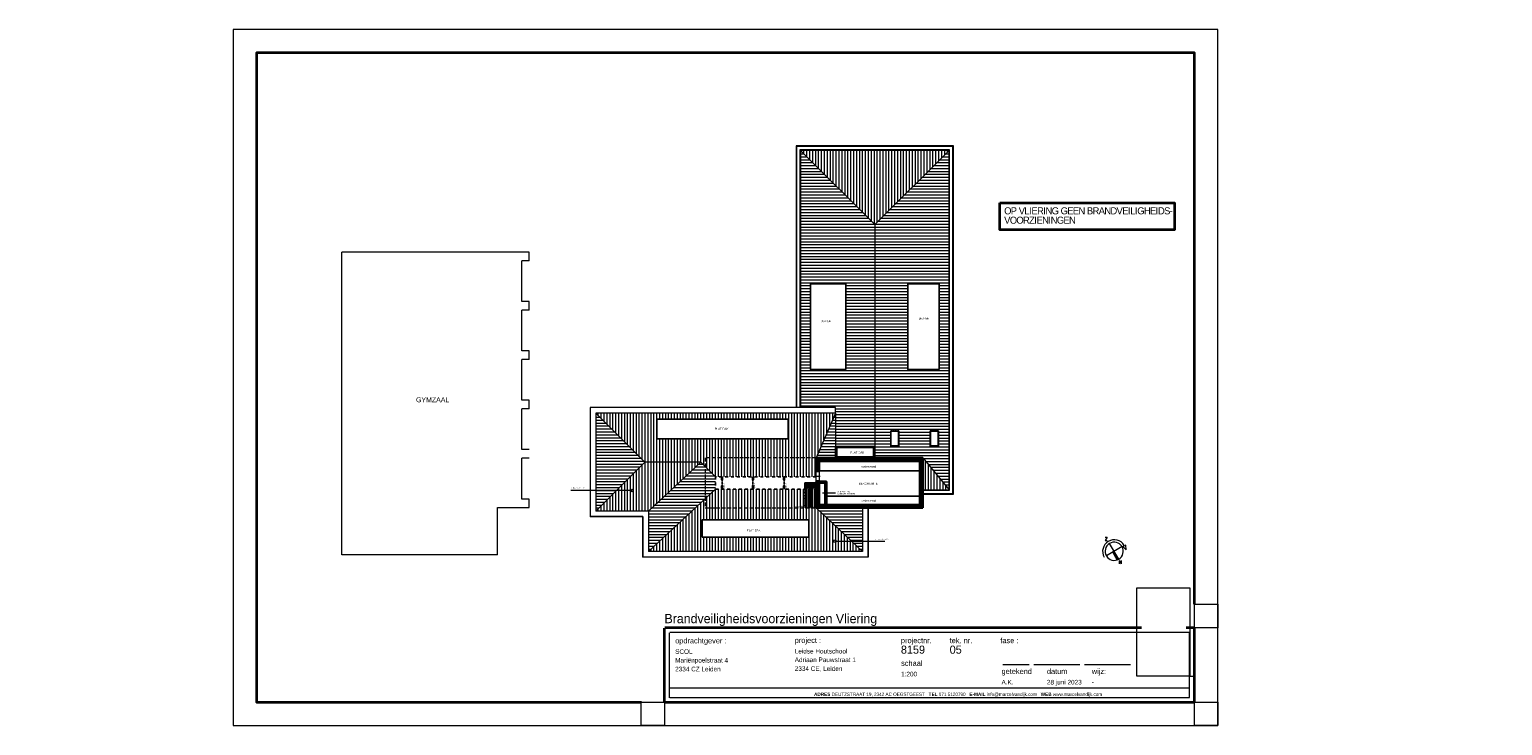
# Model space of a CAD drawing. Header units: millimetres. Extents: x 0 to 10560344, y -63228 to 177747.
# Tile 119 of 126: x 232478 to 358132, y -23315 to 36085. Entities that reach past the tile are written whole.
import ezdxf

# ---------------------------------------------------------------- set-up
doc = ezdxf.new("R2010")
doc.units = ezdxf.units.MM
for name, pattern in [('DASHDOT2', [0.5, 0.25, -0.125, 0, -0.125]), ('DASHED2', [0.375, 0.25, -0.125]), ('HIDDEN', [9.525, 6.35, -3.175]), ('OGLT2', [5, 2.5, -2.5])]:
    doc.linetypes.add(name, pattern=pattern)
for name, color, linetype, lineweight in [('..BAS018', 1, 'Continuous', 18), ('005', 9, 'Continuous', 5), ('008', 8, 'Continuous', 9), ('013', 220, 'Continuous', 13), ('018', 1, 'Continuous', 18), ('025', 7, 'Continuous', 9), ('035', 82, 'Continuous', 35), ('050', 132, 'Continuous', 30), ('hatch008', 151, 'Continuous', 5), ('hatch013', 201, 'Continuous', 13), ('tekst018', 1, 'Continuous', 25), ('text008', 8, 'Continuous', 9), ('text018', 1, 'Continuous', 20)]:
    doc.layers.add(name, color=color, linetype=linetype, lineweight=lineweight)
doc.layers.add('00-hulplijnen', color=2, linetype='Continuous', plot=False)
doc.layers.add('AL22----_BINNENWAND', color=7, linetype='Continuous')
doc.layers.add('xx HIDDEN', color=30, linetype='Continuous', lineweight=0, plot=False)
doc.layers.add('xxhiddenxx', color=40, linetype='Continuous', lineweight=0, plot=False)
doc.styles.add('02_50', font='swiss.ttf', dxfattribs={"height": 140})
doc.styles.add('Century 2 teksten', font='GOTHIC.TTF', dxfattribs={"height": 2})
doc.styles.add('mvd', font='GOTHIC.TTF')
doc.styles.get("Standard").update_dxf_attribs({"font": 'simplex.shx'})
picture_1 = doc.add_image_def('image1.jpg', size_in_pixel=(564, 937))
pattern_1 = [(0, (0, 0), (0, 250), [])]
pattern_2 = [(90, (0, 0), (-250, 2e-14), [])]

# ---------------------------------------------------------------- blocks, each defined once
blk = doc.blocks.new('kader MvD A3')
at = {"layer": '008', "transparency": 33554687}
for p, q in [((-71.37, 16.12), (-82.74, 16.12)), ((-49.45, 16.12), (-69.31, 16.12)), ((-27.53, 16.12), (-47.4, 16.12))]:
    blk.add_line(p, q, dxfattribs=at)
at = {"layer": '035', "transparency": 33554687}
blk.add_line((-228.91, 0), (-228.91, 31.97), dxfattribs=at)
for points in [[(-228.69, 0), (-228.69, 0), (0, 0), (0, 32.15), (-3.5, 32.15)], [(-22.76, 32.15), (-228.69, 32.15)]]:
    blk.add_lwpolyline(points, dxfattribs=at)
at = {"layer": 'xx HIDDEN'}
blk.add_lwpolyline([(-1.9, 11.25), (0, 11.25)], dxfattribs=at)
at = {"layer": 'xxhiddenxx', "transparency": 33554687}
for p, q in [((-226.86, 29.91), (-226.86, 1.87)), ((-2.05, 30.1), (-226.64, 30.1)), ((-2.05, 2.05), (-2.05, 30.1)), ((-226.64, 6.16), (-2.05, 6.16)), ((-226.64, 2.05), (-2.05, 2.05))]:
    blk.add_line(p, q, dxfattribs=at)
at = {"layer": 'text008', "transparency": 33554687, "char_height": 2.31, "attachment_point": 1, "style": 'mvd'}
for s, insert in [('opdrachtgever :', (-224.28, 27.68)), ('project :', (-172.63, 27.87)), ('projectnr.', (-126.76, 27.78)), ('tek. nr.', (-105.7, 27.78)), ('fase :', (-83.81, 27.78)), ('schaal', (-126.68, 17.98)), ('getekend', (-83.29, 14.47)), ('datum', (-63.7, 14.47)), ('wijz:', (-44.3, 14.47))]:
    blk.add_mtext(s, dxfattribs=dict(at, insert=insert))
at = {"layer": 'text018', "transparency": 33554687, "insert": (-102.06, 3.17), "char_height": 1.43835, "attachment_point": 5, "style": 'mvd'}
blk.add_mtext('{\\fArial|b1|i0|c0|p34;ADRES} DEUTZSTRAAT 19, 2342 AC OEGSTGEEST   {\\fArial|b1|i0|c0|p34;TEL} 071 5120790   {\\fArial|b1|i0|c0|p34;E-MAIL} info@marcelvandijk.com   {\\fArial|b1|i0|c0|p34;WEB} www.marcelvandijk.com', dxfattribs=at)
at = {"layer": 'text018', "style": 'Century 2 teksten'}
for tag, p, height in [('OMSCHRIJVING_ETIKET', (-228.91, 34.1), 4), ('ADRES_OPDRACHTGEVER:', (-224.28, 17.1), 2), ('OPDRACHTGEVER:', (-224.28, 20.82), 2), ('ADRES_PROJECT:', (-172.63, 17.28), 2), ('PROJECT:', (-172.63, 21.01), 2), ('PROJECTNR:', (-126.76, 20.92), 3.5), ('TEKENINGNR:', (-105.7, 20.92), 3.5), ('FASE', (-83.81, 20.92), 3), ('POSTCODE_OPDRACHTGEVER:', (-224.28, 13.29), 2), ('POSTCODE_PROJECT:', (-172.63, 13.48), 2), ('SCHAAL:', (-126.68, 11.12), 2), ('GETEKEND', (-83.29, 7.61), 2), ('DATUM', (-63.7, 7.61), 2), ('WIJZIGINGSDATUM', (-44.3, 7.61), 2)]:
    blk.add_attdef(tag, p, '', height=height, dxfattribs=at)
at = {"layer": '005'}
image = blk.add_image(picture_1, insert=(-24.88, 11.25), size_in_units=(22.98, 38.17), dxfattribs=at)
image.dxf.flags = 7

msp = doc.modelspace()

# ---------------------------------------------------------------- hatches: boundary and pattern name
at = {"layer": 'hatch008', "transparency": 33554687}
h = msp.add_hatch(dxfattribs=at)
h.set_pattern_fill('_USER', color=256, scale=250, angle=90, pattern_type=0)
h.set_pattern_definition([(90, (107546.08, -5e-05), (-250, 2e-14), [])])
h.paths.add_polyline_path([(310915.7, 25766), (298244.8, 25766), (304580.3, 19430.5)])
h = msp.add_hatch(dxfattribs=at)
h.set_pattern_fill('_USER', color=256, scale=250, pattern_type=0)
h.set_pattern_definition([(0, (66813.23, 4222.15), (0, 250), [])])
h.paths.add_polyline_path([(310915.7, 25766), (304580.3, 19430.5), (304580.3, -477.2), (308690.3, -478.3), (310915.7, -3188.1)])
h.paths.add_polyline_path([(310065.7, 14374.9), (310065.7, 7074.9), (307397.7, 7074.9), (307397.7, 14374.9)], flags=16)
h.paths.add_polyline_path([(309321.8, 1846.7), (310011.8, 1846.7), (310011.8, 506.7), (309321.8, 506.7)], flags=16)
h.paths.add_polyline_path([(309371.8, 1796.7), (309961.8, 1796.7), (309961.8, 556.7), (309371.8, 556.7)], flags=0)
h.paths.add_polyline_path([(306634, 1846.7), (306634, 506.7), (305944, 506.7), (305944, 1846.7)], flags=16)
h.paths.add_polyline_path([(306584, 1796.7), (306584, 556.7), (305994, 556.7), (305994, 1796.7)], flags=0)
h.paths.add_polyline_path([(304580.3, 19430.5), (298244.8, 25766), (298244.8, 3831.7), (301233.1, 3831.7), (301233.1, 501.4), (304580.3, 501.4)])
h.paths.add_polyline_path([(302114.3, 14374.9), (302114.3, 7074.9), (299094.8, 7074.9), (299094.8, 14374.9)], flags=16)
h = msp.add_hatch(dxfattribs=at)
h.set_pattern_fill('ANGLE', color=256)
h.set_pattern_definition([(0, (0, 0), (0, 6.985), [5.08, -1.905]), (90, (0, 0), (-6.985, 4e-16), [5.08, -1.905])])
h.paths.add_polyline_path([(300180, 11010.6), (301256, 11010.6), (301256, 11388.4), (300180, 11388.4)], flags=9)
h.paths.add_polyline_path([(308288, 11244), (309364, 11244), (309364, 11621.7), (308288, 11621.7)], flags=9)
h = msp.add_hatch(dxfattribs=at)
h.set_pattern_fill('_USER', color=256, scale=250, pattern_type=0)
h.set_pattern_definition(pattern_1)
h.paths.add_polyline_path([(280789.3, 3337.7), (280789.3, -5009.3), (284962.8, -835.8)])
h.paths.add_polyline_path([(303531.3, -4738.3), (299845.3, -4738.3), (299575.3, -4738.3), (303531.3, -8464.3)])
h.paths.add_polyline_path([(301233.1, 3337.7), (299575.3, -475.8), (299845.3, -475.8), (301233.1, -476.2)])
h = msp.add_hatch(dxfattribs=at)
h.set_pattern_fill('_USER', color=256, scale=250, angle=90, pattern_type=0)
h.set_pattern_definition(pattern_2)
edge = h.paths.add_edge_path()
edge.add_line((299575.3, -3133.2), (290993.7, -3132.7))
edge.add_line((290993.7, -3132.7), (285274.3, -8464.3))
edge.add_line((285274.3, -8464.3), (303531.3, -8464.3))
edge.add_line((303531.3, -8464.3), (302599.5, -7586.8))
edge.add_line((302599.5, -7586.8), (301287.5, -7586.8))
edge.add_arc((301177.2, -7586.8), 110.3, -180, 0, ccw=False)
edge.add_arc((301177.2, -7586.8), 110.3, 0, 180, ccw=False)
edge.add_line((301287.5, -7586.8), (302599.5, -7586.8))
edge.add_line((302599.5, -7586.8), (299575.3, -4738.3))
edge.add_line((299575.3, -4738.3), (299575.3, -4707.1))
edge.add_line((299575.3, -4707.1), (299575.3, -3133.2))
h.paths.add_polyline_path([(298952.5, -5774.7), (298952.5, -7244.4), (289856.8, -7244.4), (289856.8, -5774.7)], flags=16)
h.paths.add_polyline_path([(299575.3, -475.8), (301233.1, 3337.7), (280789.3, 3337.7), (284962.8, -835.8), (289751.3, -835.8), (290996.1, -2082.7), (299575.3, -2083.3), (299575.3, -1649.8), (299575.3, -1592.4)])
h.paths.add_polyline_path([(286002.2, 1160), (286002.2, 2831.7), (297209.6, 2831.7), (297209.6, 1160)], flags=16)
h.paths.add_polyline_path([(293630.8, -6722.9), (294317.2, -6722.9), (294317.2, -6507), (293630.8, -6507)], flags=0)
h.paths.add_polyline_path([(290890.6, 1939.9), (291576.9, 1939.9), (291576.9, 2155.7), (290890.6, 2155.7)], flags=0)
h = msp.add_hatch(dxfattribs=at)
h.set_pattern_fill('_USER', color=256, scale=250, angle=90, pattern_type=0)
h.set_pattern_definition(pattern_2)
h.paths.add_polyline_path([(289751.3, -835.8), (284962.8, -835.8), (280789.3, -5009.3), (285274.3, -5009.3)])
h.paths.add_polyline_path([(283980.9, -3247.3, -1), (283760.3, -3247.3, -1)], flags=16)
h = msp.add_hatch(dxfattribs=at)
h.set_pattern_fill('_USER', color=256, scale=250, pattern_type=0)
h.set_pattern_definition(pattern_1)
h.paths.add_polyline_path([(290993.7, -3132.7), (290993.7, -2080.3), (289751.3, -835.8), (285274.3, -5009.3), (285274.3, -8464.3)])
at = {"layer": 'hatch008'}
h = msp.add_hatch(dxfattribs=at)
h.set_pattern_fill('ANSI37', color=256, scale=30, style=0)
h.paths.add_polyline_path([(308690.3, -478.3), (299845.3, -475.8), (299575.3, -475.8), (299575.3, -1592.4), (299845.3, -1592.4), (299845.3, -745.8), (308420.3, -748.3), (308420.3, -2219.1), (308690.3, -2219.1)])
at = {"layer": 'hatch008', "transparency": 33554687}
h = msp.add_hatch(dxfattribs=at)
h.set_pattern_fill('_USER', color=256, scale=250, angle=90, pattern_type=0)
h.set_pattern_definition([(90, (-843.2, 5755.23), (-250, 2e-14), [])])
h.paths.add_polyline_path([(308690.3, -478.3), (308690.3, -3188.1), (310915.7, -3188.1)])
at = {"layer": 'hatch008'}
h = msp.add_hatch(dxfattribs=at)
h.set_pattern_fill('ANSI37', color=256, scale=30, style=0)
h.paths.add_polyline_path([(308690.3, -2998), (308420.3, -2998), (308420.3, -4468.3), (308014.6, -4468.3), (308014.6, -4738.3), (308690.3, -4738.3)])
h.paths.add_polyline_path([(307750.1, -4468.3), (307500.1, -4468.3), (307500.1, -4553.4), (307500.5, -4553.4), (307500.5, -4653.1), (307500.1, -4653.1), (307500.1, -4738.3), (307750.1, -4738.3)])
h.paths.add_polyline_path([(307235.7, -4468.3), (300460.9, -4468.3), (300460.9, -2492.4), (299845.3, -2492.4), (299575.3, -2492.4), (299575.3, -3788.3), (299575.3, -4707.1), (299575.3, -4738.3), (299845.3, -4738.3), (307235.7, -4738.3)])
h.paths.add_polyline_path([(300360.9, -4468.3), (299845.3, -4468.3), (299845.3, -2993.3), (299845.3, -2592.4), (300360.9, -2592.4)], flags=16)
h = msp.add_hatch(dxfattribs=at)
h.set_pattern_fill('ANSI37', color=256, scale=30, style=0)
h.paths.add_polyline_path([(308690.3, -2483.5), (308420.3, -2483.5), (308420.3, -2733.5), (308505.4, -2733.5), (308505.4, -2733.1), (308605, -2733.1), (308605, -2733.5), (308690.3, -2733.5)])
at = {"layer": 'hatch013'}
msp.add_hatch(color=7, dxfattribs=at).paths.add_polyline_path([(325006.5, -8444.6), (324885.6, -8516.2), (325273.9, -9171.8, 0.04562699), (325401.4, -9111.3)])

# ---------------------------------------------------------------- linework, layer by layer
for points in [[(302114.3, 14374.9), (299094.8, 14374.9), (299094.8, 7074.9), (302114.3, 7074.9)], [(307397.7, 14374.9), (310065.7, 14374.9), (310065.7, 7074.9), (307397.7, 7074.9)], [(286002.2, 1160), (297209.6, 1160), (297209.6, 2831.7), (286002.2, 2831.7)], [(301233.1, -476.2), (304580.3, -476.2), (304580.3, 501.4), (301233.1, 501.4)], [(301333.1, -376.2), (304480.3, -376.2), (304480.3, 401.4), (301333.1, 401.4)], [(291520.3, -2124.2), (291600.3, -2124.2), (291600.3, -2361.2), (291520.3, -2361.2)], [(294145.3, -2124.2), (294225.3, -2124.2), (294225.3, -2361.2), (294145.3, -2361.2)], [(296810.3, -2124.2), (296890.3, -2124.2), (296890.3, -2361.2), (296810.3, -2361.2)], [(291520.3, -3092.4), (291600.3, -3092.4), (291600.3, -2855.4), (291520.3, -2855.4)], [(294145.3, -3092.4), (294225.3, -3092.4), (294225.3, -2855.4), (294145.3, -2855.4)], [(296810.3, -3092.4), (296890.3, -3092.4), (296890.3, -2855.4), (296810.3, -2855.4)], [(289856.8, -7244.4), (298952.5, -7244.4), (298952.5, -5774.7), (289856.8, -5774.7)]]:
    msp.add_lwpolyline(points, close=True)
at = {"linetype": 'DASHDOT2', "ltscale": 1000}
for points in [[(299575.3, -2083.3), (299575.3, -2083.3), (290993.7, -2082.7), (290993.7, -3132.7)], [(290993.7, -3132.7), (299575.3, -3133.3), (299575.3, -3133.3)]]:
    msp.add_lwpolyline(points, dxfattribs=at)
at = {"linetype": 'DASHDOT2'}
for points in [[(291560.3, -2083.3), (291560.3, -3133.3)], [(294185.3, -2083.3), (294185.3, -3133.3)], [(296850.3, -2083.3), (296850.3, -3133.3)]]:
    msp.add_lwpolyline(points, dxfattribs=at)
for points in [[(299845.3, -1592.4), (308420.3, -1592.4)], [(299100.3, -2607.1), (298625.3, -2887.1)], [(299575.3, -2607.1), (298625.3, -2607.1)], [(298625.3, -3133.2), (298625.3, -2607.1)], [(298625.3, -2747.1), (299575.3, -2747.1)], [(298625.3, -2887.1), (299575.3, -2887.1)], [(298625.3, -3027.1), (299575.3, -3027.1)], [(299100.3, -4707.1), (299100.3, -2607.1)], [(299100.3, -2607.1), (299575.3, -2887.1)], [(299575.3, -3133.2), (299575.3, -2607.1)], [(300460.9, -3734.2), (308420.3, -3734.2)]]:
    msp.add_lwpolyline(points)
at = {"linetype": 'OGLT2', "ltscale": 25}
for points in [[(299575.3, -3133.2), (299575.3, -4707.1), (298625.3, -4707.1), (298625.3, -3133.2)], [(298625.3, -3167.1), (299575.3, -3167.1)], [(298625.3, -3307.1), (299575.3, -3307.1)], [(298625.3, -3447.1), (299575.3, -3447.1)], [(298625.3, -3587.1), (299575.3, -3587.1)], [(298625.3, -3727.1), (299575.3, -3727.1)], [(299100.3, -4707.1), (299100.3, -3133.2)], [(298625.3, -3867.1), (299575.3, -3867.1)], [(298625.3, -4007.1), (299575.3, -4007.1)], [(298625.3, -4147.1), (299575.3, -4147.1)], [(298625.3, -4287.1), (299575.3, -4287.1)], [(298625.3, -4427.1), (299575.3, -4427.1)], [(298625.3, -4567.1), (299575.3, -4567.1)]]:
    msp.add_lwpolyline(points, dxfattribs=at)
at = {"layer": '005', "color": 7}
for p, q in [((274463.7, 17079.9), (259118.5, 17079.9)), ((275094.9, 17079.9), (274463.7, 17079.9)), ((274463.7, 12867.1), (274463.7, 16348.8)), ((275094.9, 16348.8), (275094.9, 17079.9)), ((275094.9, 12867.1), (274463.7, 12867.1)), ((275094.9, 12136), (275094.9, 12867.1)), ((274463.7, 8654.3), (274463.7, 12136)), ((275094.9, 8654.3), (274463.7, 8654.3)), ((274463.7, 4441.5), (274463.7, 7923.3)), ((275094.9, 7923.3), (275094.9, 8654.3)), ((275094.9, 4441.5), (274463.7, 4441.5)), ((275094.9, 3710.5), (275094.9, 4441.5)), ((274463.7, 228.8), (274463.7, 3710.5)), ((275094.9, 228.8), (274463.7, 228.8)), ((274463.7, -3984), (274463.7, -502.3)), ((272406, -8753.1), (272406, -4715.1)), ((272406, -4715.1), (275094.9, -4715.1)), ((275094.9, -3984), (274463.7, -3984))]:
    msp.add_line(p, q, dxfattribs=at)
for points in [[(259118.5, -8753.1), (259118.5, 17079.9)], [(275094.9, 16348.8), (274463.7, 16348.8)], [(275094.9, 12136), (274463.7, 12136)], [(275094.9, 7923.3), (274463.7, 7923.3)], [(275094.9, 3710.5), (274463.7, 3710.5)], [(275094.9, -502.3), (274463.7, -502.3)], [(275094.9, -4715.1), (275094.9, -3984)], [(272406, -8753.1), (259118.5, -8753.1)]]:
    msp.add_lwpolyline(points, dxfattribs=at)
at = {"layer": '005'}
msp.add_lwpolyline([(285274.3, -5413.8), (285274.3, -6363)], dxfattribs=at)
at = {"layer": '008'}
for p, q in [((308505.4, -2219.1), (308505.4, -2483.5)), ((308505.4, -2254.1), (308505.4, -2219.1)), ((308554, -2254.1), (308505.4, -2254.1)), ((308554, -2448.5), (308505.4, -2448.5)), ((308505.4, -2448.5), (308505.4, -2483.5)), ((308554, -2254.1), (308553.9, -2483.5)), ((308554, -2269.1), (308554, -2254.1)), ((308605.1, -2269.1), (308554, -2269.1)), ((308605, -2433.5), (308554, -2433.5)), ((308554, -2433.5), (308554, -2448.5)), ((308605.1, -2219.1), (308605, -2483.5)), ((308605, -2483.5), (308605, -2433.5)), ((308605.1, -2219.1), (308605.1, -2269.1)), ((308505.4, -2997.6), (308505.4, -2733.1)), ((308505.4, -2768.1), (308505.4, -2733.1)), ((308554, -2768.1), (308505.4, -2768.1)), ((308554, -2962.6), (308505.4, -2962.6)), ((308505.4, -2962.6), (308505.4, -2997.6)), ((308554, -2962.6), (308553.9, -2733.1)), ((308554, -2783.1), (308554, -2768.1)), ((308605, -2783.1), (308554, -2783.1)), ((308605.1, -2947.6), (308554, -2947.6)), ((308554, -2947.6), (308554, -2962.6)), ((308605.1, -2997.6), (308605, -2733.1)), ((308605, -2733.1), (308605, -2783.1)), ((308605.1, -2997.6), (308605.1, -2947.6)), ((307236, -4553.5), (307500.5, -4553.4)), ((307271, -4553.5), (307236, -4553.5)), ((307236, -4653.1), (307500.5, -4653.1)), ((307236, -4653.1), (307286, -4653.1)), ((307271, -4602), (307271, -4553.5)), ((307271, -4602), (307500.5, -4602)), ((307286, -4602), (307271, -4602)), ((307286, -4653.1), (307286, -4602)), ((307450.5, -4653.1), (307450.5, -4602)), ((307450.5, -4602), (307465.5, -4602)), ((307500.5, -4653.1), (307450.5, -4653.1)), ((307465.5, -4602), (307465.5, -4553.5)), ((307465.5, -4553.5), (307500.5, -4553.5)), ((308014.6, -4553.5), (307750.1, -4553.4)), ((307785.1, -4553.5), (307750.1, -4553.5)), ((307979.6, -4602), (307750.1, -4602)), ((308014.6, -4653.1), (307750.1, -4653.1)), ((307750.1, -4653.1), (307800.1, -4653.1)), ((307785.1, -4602), (307785.1, -4553.5)), ((307800.1, -4602), (307785.1, -4602)), ((307800.1, -4653.1), (307800.1, -4602)), ((307964.6, -4653.1), (307964.6, -4602)), ((307964.6, -4602), (307979.6, -4602)), ((308014.6, -4653.1), (307964.6, -4653.1)), ((307979.6, -4602), (307979.6, -4553.5)), ((307979.6, -4553.5), (308014.6, -4553.5))]:
    msp.add_line(p, q, dxfattribs=at)
at = {"layer": '008', "color": 7}
for p, q in [((325673.2, -8049.7), (324339.8, -8839.5)), ((325401.4, -9111.3), (324611.6, -7777.9)), ((325273.9, -9171.8), (324885.6, -8516.2))]:
    msp.add_line(p, q, dxfattribs=at)
at = {"layer": '008'}
for points in [[(308690.3, -3568.1), (311295.7, -3568.1), (311295.7, 26146), (297864.8, 26146), (297864.8, 3831.7)], [(308690.3, -3518.1), (311245.7, -3518.1), (311245.7, 26096), (297914.8, 26096), (297914.8, 3831.7)], [(308690.3, -3238.1), (310965.7, -3238.1), (310965.7, 25816), (298194.8, 25816), (298194.8, 3831.7)], [(308690.3, -3188.1), (310915.7, -3188.1), (310915.7, 25766), (298244.8, 25766), (298244.8, 3831.7)], [(308605.1, -2219.1), (308505.4, -2219.1)], [(308605, -2483.5), (308505.4, -2483.5)], [(308605, -2733.1), (308505.4, -2733.1)], [(308605.1, -2997.6), (308505.4, -2997.6)], [(307236, -4653.1), (307236, -4553.5)], [(307500.5, -4653.1), (307500.5, -4553.4)], [(307750.1, -4653.1), (307750.1, -4553.4)], [(308014.6, -4653.1), (308014.6, -4553.5)]]:
    msp.add_lwpolyline(points, dxfattribs=at)
at = {"layer": '008', "linetype": 'DASHED2', "ltscale": 500}
msp.add_lwpolyline([(305944, 506.7), (306634, 506.7), (306634, 1846.7), (305944, 1846.7)], close=True, dxfattribs=at)
at = {"layer": '008', "linetype": 'HIDDEN', "ltscale": 50}
msp.add_lwpolyline([(299575.3, -475.8), (290106.1, -475.8), (290106.1, -4738.3), (299575.3, -4738.3)], dxfattribs=at)
at = {"layer": '008', "color": 7}
for points in [[(326019.6, -8307), (325740.8, -8035.2), (325870.8, -7976.7)], [(326019.6, -8307), (326000.8, -7918.1), (325870.8, -7976.7)]]:
    msp.add_lwpolyline(points, dxfattribs=at)
for radius, start, end in [(985.7, 30.640371, 210.640371), (774.9, 30.640371, 210.640371), (774.9, 210.640371, 30.640371)]:
    msp.add_arc((325006.5, -8444.6), radius, start, end, dxfattribs=at)
at = {"layer": '013'}
for points in [[(298244.8, 25766), (304580.3, 19430.5)], [(304580.3, 19430.5), (310915.7, 25766)], [(304580.3, 19430.5), (304580.3, 501.4)], [(284962.8, -835.8), (280789.3, 3337.7)], [(301233.1, 3337.7), (299575.3, -475.8)], [(301233.1, 3337.7), (301233.1, 501.4)], [(284962.8, -835.8), (280789.3, -5009.3)], [(289751.3, -835.8), (284962.8, -835.8)], [(285274.3, -5009.3), (289751.3, -835.8)], [(290996.1, -2082.7), (289751.3, -835.8)], [(308690.3, -478.3), (310915.7, -3188.1)], [(299500.2, -2042.4), (299933.1, -2042.4)], [(283870.6, -3247.3), (278670.7, -3247.3)], [(290993.7, -3132.7), (285274.3, -8464.3)], [(300114.5, -3456.7), (301245, -3456.7)], [(303531.3, -8464.3), (299575.3, -4738.3)], [(301177.2, -7586.8), (305448.2, -7586.8)]]:
    msp.add_lwpolyline(points, dxfattribs=at)
for points in [[(305944, 1846.7), (306634, 1846.7), (306634, 506.7), (305944, 506.7), (305944, 1846.7)], [(305994, 1796.7), (306584, 1796.7), (306584, 556.7), (305994, 556.7)], [(309321.8, 1846.7), (310011.8, 1846.7), (310011.8, 506.7), (309321.8, 506.7), (309321.8, 1846.7)], [(309371.8, 1796.7), (309961.8, 1796.7), (309961.8, 556.7), (309371.8, 556.7)], [(299575.3, -1649.8), (299845.3, -1649.8), (299845.3, -2435.1), (299575.3, -2435.1)]]:
    msp.add_lwpolyline(points, close=True, dxfattribs=at)
for centre in [(283870.6, -3247.3), (301177.2, -7586.8)]:
    msp.add_circle(centre, 110.3, dxfattribs=at)
at = {"layer": '018'}
for points in [[(299575.3, -1649.8), (299845.3, -1649.8), (299845.3, -1592.4), (299575.3, -1592.4)], [(299575.3, -2492.4), (299845.3, -2492.4), (299845.3, -2435.1), (299575.3, -2435.1)]]:
    msp.add_lwpolyline(points, close=True, dxfattribs=at)
at = {"layer": '025'}
for points in [[(280295.3, 3831.7), (280295.3, -5503.3)], [(301233.1, 3831.7), (280295.3, 3831.7)], [(280315.3, 3811.7), (280315.3, -5483.3)], [(301233.1, 3811.7), (280315.3, 3811.7)], [(301233.1, 3337.7), (301233.1, 3831.7)], [(280789.3, 3337.7), (280789.3, -5009.3)], [(301233.1, 3337.7), (280789.3, 3337.7)], [(285274.3, -5009.3), (280789.3, -5009.3)], [(285274.3, -5009.3), (285274.3, -8464.3)], [(303531.3, -4738.3), (303531.3, -8464.3)], [(304005.3, -4738.3), (304005.3, -8938.3)], [(304025.3, -4738.3), (304025.3, -8958.3)], [(284780.3, -5503.3), (280295.3, -5503.3)], [(284800.3, -5483.3), (280315.3, -5483.3)], [(284780.3, -5503.3), (284780.3, -8958.3)], [(284800.3, -5483.3), (284800.3, -8938.3)], [(303531.3, -8464.3), (285274.3, -8464.3)], [(304025.3, -8958.3), (284780.3, -8958.3)], [(304005.3, -8938.3), (284800.3, -8938.3)]]:
    msp.add_lwpolyline(points, dxfattribs=at)
at = {"layer": '035'}
msp.add_lwpolyline([(331843.7, -12966.3), (331843.7, 34085.2), (251843.7, 34085.2), (251843.7, -21314.8), (284687.3, -21314.8)], dxfattribs=at)
msp.add_lwpolyline([(315257.1, 21302), (330157.8, 21302), (330157.8, 18981.8), (315257.1, 18981.8)], close=True, dxfattribs=at)
at = {"layer": '050'}
for points in [[(299845.3, -475.8), (299575.3, -475.8)], [(299575.3, -1592.4), (299575.3, -478.3)], [(308690.3, -478.3), (299845.3, -475.8)], [(299845.3, -745.8), (299845.3, -1592.4)], [(308420.3, -748.3), (299845.3, -745.8)], [(299845.3, -745.8), (299845.3, -745.8)], [(308420.3, -748.3), (308420.3, -4468.3)], [(308690.3, -478.3), (308690.3, -4738.3)], [(299575.3, -1592.4), (299845.3, -1592.4)], [(299575.3, -2492.4), (299575.3, -3788.3)], [(299575.3, -2492.4), (299845.3, -2492.4)], [(299845.3, -2492.4), (300460.9, -2492.4), (300460.9, -4468.3)], [(308420.3, -2219.1), (308690.3, -2219.1)], [(308420.3, -2483.5), (308690.3, -2483.5)], [(299845.3, -2592.4), (299845.3, -2993.3)], [(299845.3, -2592.4), (300360.9, -2592.4), (300360.9, -4468.3)], [(299845.3, -2993.3), (299845.3, -4468.3)], [(308420.3, -2733.5), (308690.3, -2733.5)], [(308420.3, -2998), (308690.3, -2998)], [(299575.3, -3788.3), (299575.3, -4738.3)], [(299575.3, -3888.3), (299575.3, -4638.3)], [(299845.3, -4738.3), (299575.3, -4738.3)], [(300360.9, -4468.3), (299845.3, -4468.3)], [(308690.3, -4738.3), (299845.3, -4738.3)], [(308420.3, -4468.3), (300460.9, -4468.3)], [(307235.7, -4468.3), (307235.7, -4738.3)], [(307500.1, -4468.3), (307500.1, -4738.3)], [(307750.1, -4468.3), (307750.1, -4738.3)], [(308014.6, -4468.3), (308014.6, -4738.3)]]:
    msp.add_lwpolyline(points, dxfattribs=at)
at = {"layer": 'xx HIDDEN'}
for points in [[(249843.7, 36085.2), (249843.7, -23314.8), (333843.7, -23314.8), (333843.7, 36085.2)], [(309321.8, 506.7), (310011.8, 506.7), (310011.8, 1846.7), (309321.8, 1846.7)], [(331843.7, -12966.3), (333843.7, -12966.3), (333843.7, -14966.3), (331843.7, -14966.3)], [(284643.7, -21314.8), (286643.7, -21314.8), (286643.7, -23314.8), (284643.7, -23314.8)], [(331843.7, -21314.8), (333843.7, -21314.8), (333843.7, -23314.8), (331843.7, -23314.8)]]:
    msp.add_lwpolyline(points, close=True, dxfattribs=at)

# ---------------------------------------------------------------- block references
at = {"layer": 'AL22----_BINNENWAND'}
ref = msp.add_blockref('kader MvD A3', (331843.7, -21314.8), dxfattribs=dict(at, xscale=197.456948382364, yscale=197.456948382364, zscale=197.456948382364))
ref.add_attrib('OPDRACHTGEVER:', 'SCOL', (287558.2, -17203), dxfattribs={"layer": 'text018', "height": 394.91, "style": 'Century 2 teksten'})
ref.add_attrib('ADRES_OPDRACHTGEVER:', 'Mariënpoelstraat 4', (287558.2, -17939.2), dxfattribs={"layer": 'text018', "height": 394.914, "style": 'Century 2 teksten'})
ref.add_attrib('POSTCODE_OPDRACHTGEVER:', '2334 CZ Leiden', (287558.2, -18689.9), dxfattribs={"layer": 'text018', "height": 394.914, "style": 'Century 2 teksten'})
ref.add_attrib('PROJECT:', 'Leidse Houtschool', (297757.2, -17166.5), dxfattribs={"layer": 'text018', "height": 394.914, "style": 'Century 2 teksten'})
ref.add_attrib('ADRES_PROJECT:', 'Adriaan Pauwstraat 1', (297757.2, -17902.6), dxfattribs={"layer": 'text018', "height": 394.914, "style": 'Century 2 teksten'})
ref.add_attrib('POSTCODE_PROJECT:', '2334 CE, Leiden', (297757.2, -18653.3), dxfattribs={"layer": 'text018', "height": 394.914, "style": 'Century 2 teksten'})
ref.add_attrib('PROJECTNR:', '8159', (306813.5, -17184.3), dxfattribs={"layer": 'text018', "height": 691.1, "style": 'Century 2 teksten'})
ref.add_attrib('TEKENINGNR:', '05', (310973.1, -17184.3), dxfattribs={"layer": 'text018', "height": 691.1, "style": 'Century 2 teksten'})
ref.add_attrib('GETEKEND', 'A.K.', (315397, -19811.3), dxfattribs={"layer": 'text018', "height": 394.91, "style": 'Century 2 teksten'})
ref.add_attrib('DATUM', '28 juni 2023', (319266.2, -19811.3), dxfattribs={"layer": 'text018', "height": 394.914, "style": 'Century 2 teksten'})
ref.add_attrib('WIJZIGINGSDATUM', '-', (323096, -19811.3), dxfattribs={"layer": 'text018', "height": 394.9, "style": 'Century 2 teksten'})
ref.add_attrib('SCHAAL:', '1:200', (306829.9, -19118.1), dxfattribs={"layer": 'text018', "height": 394.91, "style": 'Century 2 teksten'})
ref.add_attrib('OMSCHRIJVING_ETIKET', 'Brandveiligheidsvoorzieningen Vliering', (286643.7, -14581.3), dxfattribs={"layer": 'text018', "height": 789.828, "style": 'Century 2 teksten'})

# ---------------------------------------------------------------- texts
at = {"layer": '..BAS018', "color": 7, "insert": (266871.2, 4701.1), "char_height": 429.59, "attachment_point": 2, "style": 'mvd'}
msp.add_mtext('GYMZAAL', dxfattribs=at)
at = {"layer": '00-hulplijnen', "char_height": 140, "width": 3706.629, "attachment_point": 1, "style": '02_50'}
for s, insert in [('\\pi1218.94402;Bestaande wanden, dragend', (120272.7, 17659)), ('\\pi1588.38055;Bestaande wanden, licht', (120272.7, 14463.4)), ('\\pi1694.2597;Nieuwe binnenwanden, \\P\\pi1235.38666;HSB of metal stud (verbouw)', (120272.7, 12992.6)), ('\\pi1694.2597;Nieuwe binnenwanden, \\P\\pi1057.65414;cellenbeton/ gips (nieuwbouw)', (120272.7, 11516.9)), ('\\pi1364.9318;Nieuwe buitenwanden, hsb', (120272.7, 9857.6)), ('\\pi1059.36493;Buitengevelisolatie/ dakisolatie', (120272.7, 4733.7)), ('\\pi1356.47287;Gewapend beton/ dekvloer', (120272.7, 3522.1))]:
    msp.add_mtext(s, dxfattribs=dict(at, insert=insert))
at = {"layer": '013', "color": 7, "char_height": 281.1, "width": 2357.919, "attachment_point": 5}
for s, insert in [('Z', (324332.9, -7370.9)), ('N', (325525.7, -9384.6))]:
    msp.add_mtext(s, dxfattribs=dict(at, insert=insert))
at = {"layer": 'tekst018', "char_height": 175, "style": 'mvd'}
for s, insert, attachment_point in [('plat dak', (308350.6, 11516.4), 1), ('plat dak', (299995.8, 11283), 1), ('PLAT DAK', (290927.7, 2095.5), 1), ('PLAT DAK', (302504.6, 72.4), 1), ('kastenwand', (303407.4, -1128.3), 1), ('BERGRUIMTE', (304837.4, -2576.2), 3), ('vloerlijn', (297818.4, -4551.7), 1), ('kastenwand', (303407.4, -4041.8), 1), ('PLAT DAK', (293667.9, -6567.2), 1)]:
    msp.add_mtext(s, dxfattribs=dict(at, insert=insert, attachment_point=attachment_point))
at = {"layer": 'text008', "color": 1, "insert": (315619.5, 20908.6), "char_height": 600, "attachment_point": 1, "line_spacing_factor": 0.8, "style": 'mvd'}
msp.add_mtext('{\\T0.9;OP VLIERING GEEN BRANDVEILIGHEIDS-\\PVOORZIENINGEN }', dxfattribs=at)
at = {"layer": 'text018', "char_height": 100, "width": 2559.25, "attachment_point": 1, "style": 'mvd'}
for s, insert in [('rookgas afvoer CV', (278670.4, -2981.5)), ('SCHOORSTEEN\\P(buiten werking gesteld)', (301418.4, -3318.1)), ('rookgas afvoer CV', (304614.9, -7365.1))]:
    msp.add_mtext(s, dxfattribs=dict(at, insert=insert))
at = {"layer": 'text018', "char_height": 100, "width": 908.628, "attachment_point": 1, "rotation": 90, "style": 'mvd'}
for s, insert in [('spant 3', (291644.4, -3073.9)), ('spant 4', (294269.4, -3114.5)), ('spant 5', (296934.4, -3074.9))]:
    msp.add_mtext(s, dxfattribs=dict(at, insert=insert))

doc.saveas('drawing.dxf')
